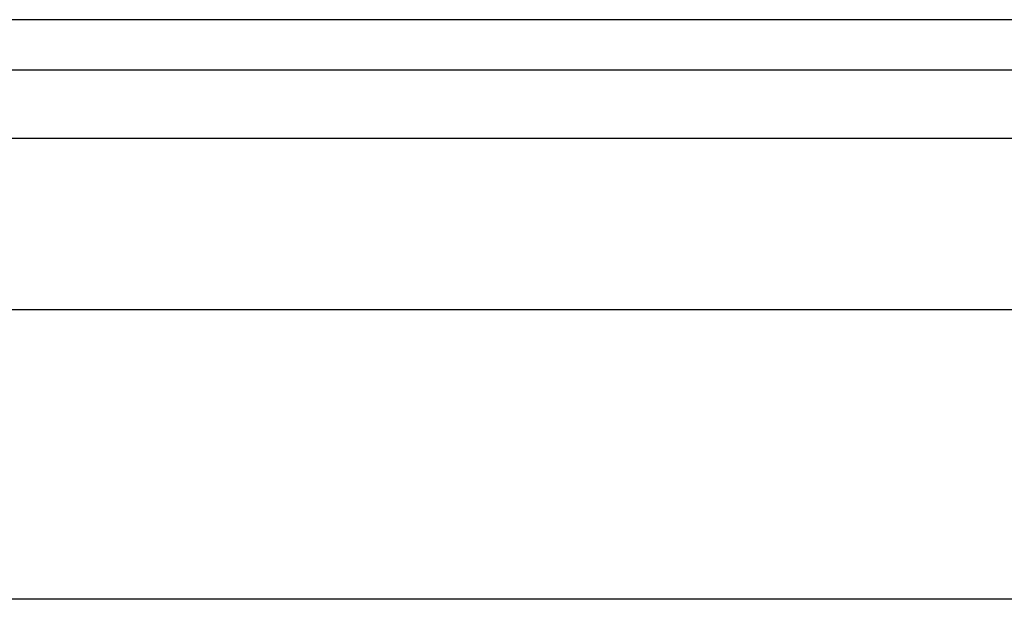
# Model space of a CAD drawing. Header units: inches. Extents: x 8 to 147, y 12 to 95.
# Tile 41 of 82: x 10.5 to 12.22, y 75.84 to 76.86. Entities that reach past the tile are written whole.
import ezdxf

# ---------------------------------------------------------------- set-up
doc = ezdxf.new("R2010")
doc.units = ezdxf.units.IN
doc.header["$LTSCALE"] = 9.374161
doc.header["$MEASUREMENT"] = 0
doc.layers.add('Visible Edges(ANSI)', color=7, linetype='Continuous', lineweight=25)
doc.layers.add('Visible Tangent Edges(ANSI)', color=7, linetype='Continuous', lineweight=25)

msp = doc.modelspace()

# ---------------------------------------------------------------- linework, layer by layer
at = {"layer": 'Visible Edges(ANSI)'}
for p, q in [((46.1551, 76.8574), (8.0382, 76.8574)), ((8.0382, 76.7698), (46.1551, 76.7698)), ((8.96, 76.3503), (45.2071, 76.3503)), ((45.2071, 75.8433), (8.96, 75.8433))]:
    msp.add_line(p, q, dxfattribs=at)
at = {"layer": 'Visible Tangent Edges(ANSI)'}
msp.add_line((8.0382, 76.65), (46.1551, 76.65), dxfattribs=at)

doc.saveas('drawing.dxf')
